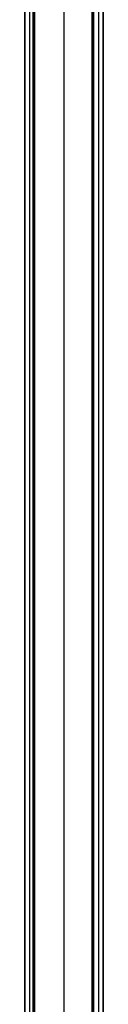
# Model space of a CAD drawing. Header units: millimetres. Extents: x -356 to 356, y -410 to 410.
# Tile 113 of 126: x 219.68 to 223.68, y 16.43 to 66.52. Entities that reach past the tile are written whole.
import ezdxf

# ---------------------------------------------------------------- set-up
doc = ezdxf.new("R2010")
doc.units = ezdxf.units.MM
doc.header["$MEASUREMENT"] = 0
doc.layers.add('1', color=7, linetype='Continuous')

msp = doc.modelspace()

# ---------------------------------------------------------------- linework, layer by layer
at = {"layer": '1', "color": 252}
for points in [[(223.175, 125.898), (223.175, -125.102)], [(223.175, -125.102), (223.175, 125.898)], [(223.425, 125.898), (223.425, -125.102)], [(223.675, -125.102), (223.675, 125.898)], [(223.675, -125.102), (223.675, 125.898)], [(220.088, 125.262), (220.088, -125.308)], [(223.088, 125.262), (223.088, -125.308)], [(219.675, -123.602), (219.675, 124.398)], [(219.675, -123.602), (219.675, 124.398)], [(219.675, 124.398), (219.675, -123.602)], [(219.925, 124.398), (219.925, -123.602)], [(220.175, 124.398), (220.175, -123.602)], [(220.175, -123.602), (220.175, 124.398)], [(220.175, 124.398), (220.175, -123.602)], [(221.675, 124.398), (221.675, -123.602)], [(221.675, 124.398), (221.675, -123.602)], [(223.175, 124.398), (223.175, -123.602)], [(223.675, 124.398), (223.675, -123.602)]]:
    msp.add_lwpolyline(points, dxfattribs=at)
at = {"layer": '1', "color": 252, "extrusion": (1, 0, 0)}
for points in [[(125.262, -431.5), (-125.308, -431.5)], [(125.262, -428.5), (-125.308, -428.5)]]:
    msp.add_lwpolyline(points, dxfattribs=at)

doc.saveas('drawing.dxf')
